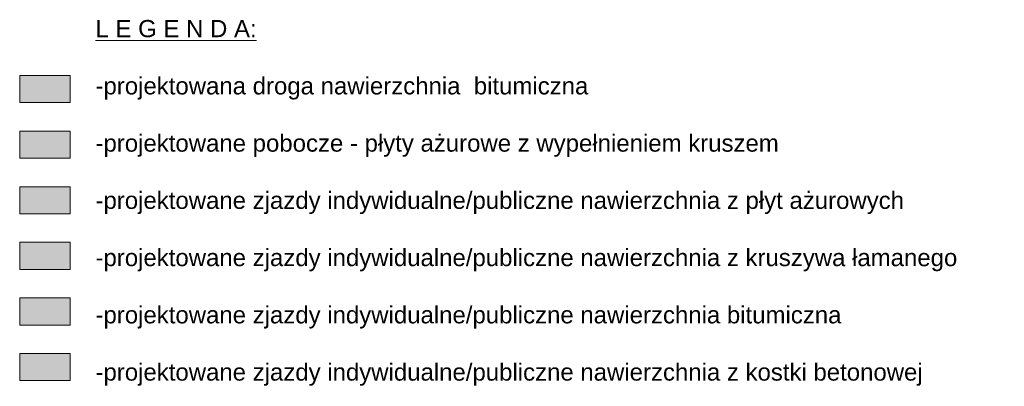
# Model space of a CAD drawing. Header units: metres. Extents: x 6551181 to 6555585, y 5935140 to 5937297.
# Tile 97 of 97: x 6555526 to 6555585, y 5935956 to 5935978. Entities that reach past the tile are written whole.
import ezdxf

# ---------------------------------------------------------------- set-up
doc = ezdxf.new("R2010")
doc.units = ezdxf.units.M
for name, color, linetype, lineweight in [('_kreskowanie chodnik', 52, 'Continuous', 0), ('_kreskowanie chodnik kostka', 60, 'Continuous', 0), ('_kreskowanie jezdnia', 8, 'Continuous', 0), ('_kreskowanie zatoka', 232, 'Continuous', 0), ('_kreskowanie zjazd', 252, 'Continuous', 0), ('_kreskowanie zjazd kostka', 190, 'Continuous', 0), ('_opis', 7, 'Continuous', 18)]:
    doc.layers.add(name, color=color, linetype=linetype, lineweight=lineweight)
doc.styles.add('marcin', font='arial.ttf')

msp = doc.modelspace()

# ---------------------------------------------------------------- hatches: boundary and pattern name
at = {"layer": '_kreskowanie chodnik'}
h = msp.add_hatch(color=223, dxfattribs=at)
h.dxf.hatch_style = 1
h.paths.add_polyline_path([(6555529.4482, 5935971.3162), (6555526.4537, 5935971.3162), (6555526.4537, 5935969.7028), (6555529.4482, 5935969.7028)])
h = msp.add_hatch(color=223, dxfattribs=at)
h.dxf.hatch_style = 1
h.paths.add_polyline_path([(6555529.4482, 5935971.3162), (6555526.4537, 5935971.3162), (6555526.4537, 5935969.7028), (6555529.4482, 5935969.7028)])
at = {"layer": '_kreskowanie chodnik kostka'}
h = msp.add_hatch(color=256, dxfattribs=at)
h.dxf.hatch_style = 1
h.paths.add_polyline_path([(6555529.4482, 5935968.0119), (6555526.4537, 5935968.0119), (6555526.4537, 5935966.3985), (6555529.4482, 5935966.3985)])
h = msp.add_hatch(color=256, dxfattribs=at)
h.dxf.hatch_style = 1
h.paths.add_polyline_path([(6555529.4482, 5935968.0119), (6555526.4537, 5935968.0119), (6555526.4537, 5935966.3985), (6555529.4482, 5935966.3985)])
at = {"layer": '_kreskowanie jezdnia'}
h = msp.add_hatch(color=253, dxfattribs=at)
h.dxf.hatch_style = 1
h.paths.add_polyline_path([(6555529.4482, 5935974.626), (6555526.4537, 5935974.626), (6555526.4537, 5935973.0125), (6555529.4482, 5935973.0125)])
h = msp.add_hatch(color=253, dxfattribs=at)
h.dxf.hatch_style = 1
h.paths.add_polyline_path([(6555529.4482, 5935974.626), (6555526.4537, 5935974.626), (6555526.4537, 5935973.0125), (6555529.4482, 5935973.0125)])
at = {"layer": '_kreskowanie zatoka'}
h = msp.add_hatch(color=256, dxfattribs=at)
h.dxf.hatch_style = 1
h.paths.add_polyline_path([(6555529.4482, 5935964.7076), (6555526.4537, 5935964.7076), (6555526.4537, 5935963.0942), (6555529.4482, 5935963.0942)])
h = msp.add_hatch(color=256, dxfattribs=at)
h.dxf.hatch_style = 1
h.paths.add_polyline_path([(6555529.4482, 5935964.7076), (6555526.4537, 5935964.7076), (6555526.4537, 5935963.0942), (6555529.4482, 5935963.0942)])
at = {"layer": '_kreskowanie zjazd'}
h = msp.add_hatch(color=256, dxfattribs=at)
h.dxf.hatch_style = 1
h.paths.add_polyline_path([(6555529.4482, 5935961.4033), (6555526.4537, 5935961.4033), (6555526.4537, 5935959.7899), (6555529.4482, 5935959.7899)])
h = msp.add_hatch(color=256, dxfattribs=at)
h.dxf.hatch_style = 1
h.paths.add_polyline_path([(6555529.4482, 5935961.4033), (6555526.4537, 5935961.4033), (6555526.4537, 5935959.7899), (6555529.4482, 5935959.7899)])
at = {"layer": '_kreskowanie zjazd kostka'}
msp.add_hatch(color=256, dxfattribs=at).paths.add_polyline_path([(6555529.4482, 5935958.099), (6555526.4537, 5935958.099), (6555526.4537, 5935956.4856), (6555529.4482, 5935956.4856)])
msp.add_hatch(color=256, dxfattribs=at).paths.add_polyline_path([(6555529.4482, 5935958.099), (6555526.4537, 5935958.099), (6555526.4537, 5935956.4856), (6555529.4482, 5935956.4856)])

# ---------------------------------------------------------------- linework, layer by layer
at = {"layer": '_opis', "linetype": 'Continuous'}
for points in [[(6555526.4537, 5935974.626), (6555529.4482, 5935974.626), (6555529.4482, 5935973.0125), (6555526.4537, 5935973.0125)], [(6555526.4537, 5935974.626), (6555529.4482, 5935974.626), (6555529.4482, 5935973.0125), (6555526.4537, 5935973.0125)], [(6555526.4537, 5935971.3162), (6555529.4482, 5935971.3162), (6555529.4482, 5935969.7028), (6555526.4537, 5935969.7028)], [(6555526.4537, 5935971.3162), (6555529.4482, 5935971.3162), (6555529.4482, 5935969.7028), (6555526.4537, 5935969.7028)], [(6555526.4537, 5935968.0119), (6555529.4482, 5935968.0119), (6555529.4482, 5935966.3985), (6555526.4537, 5935966.3985)], [(6555526.4537, 5935968.0119), (6555529.4482, 5935968.0119), (6555529.4482, 5935966.3985), (6555526.4537, 5935966.3985)], [(6555526.4537, 5935964.7076), (6555529.4482, 5935964.7076), (6555529.4482, 5935963.0942), (6555526.4537, 5935963.0942)], [(6555526.4537, 5935964.7076), (6555529.4482, 5935964.7076), (6555529.4482, 5935963.0942), (6555526.4537, 5935963.0942)], [(6555526.4537, 5935961.4033), (6555529.4482, 5935961.4033), (6555529.4482, 5935959.7899), (6555526.4537, 5935959.7899)], [(6555526.4537, 5935961.4033), (6555529.4482, 5935961.4033), (6555529.4482, 5935959.7899), (6555526.4537, 5935959.7899)], [(6555526.4537, 5935958.099), (6555529.4482, 5935958.099), (6555529.4482, 5935956.4856), (6555526.4537, 5935956.4856)], [(6555526.4537, 5935958.099), (6555529.4482, 5935958.099), (6555529.4482, 5935956.4856), (6555526.4537, 5935956.4856)]]:
    msp.add_lwpolyline(points, close=True, dxfattribs=at)

# ---------------------------------------------------------------- texts
at = {"layer": '_opis', "insert": (6555530.9641, 5935977.9217), "char_height": 0.9072, "width": 57.317884, "attachment_point": 1, "style": 'marcin'}
msp.add_mtext('\\L\\H1.125x;L E G E N D A:\\P\\P\\l-projektowana droga nawierzchnia  bitumiczna\\P\\P-projektowane pobocze - płyty ażurowe z wypełnieniem kruszem \\P\\P-projektowane zjazdy indywidualne/publiczne nawierzchnia z płyt ażurowych\\P\\P-projektowane zjazdy indywidualne/publiczne nawierzchnia z kruszywa łamanego \\P\\P-projektowane zjazdy indywidualne/publiczne nawierzchnia bitumiczna\\P\\P-projektowane zjazdy indywidualne/publiczne nawierzchnia z kostki betonowej\\P', dxfattribs=at)
msp.add_mtext('\\L\\H1.125x;L E G E N D A:\\P\\P\\l-projektowana droga nawierzchnia  bitumiczna\\P\\P-projektowane pobocze - płyty ażurowe z wypełnieniem kruszem \\P\\P-projektowane zjazdy indywidualne/publiczne nawierzchnia z płyt ażurowych\\P\\P-projektowane zjazdy indywidualne/publiczne nawierzchnia z kruszywa łamanego \\P\\P-projektowane zjazdy indywidualne/publiczne nawierzchnia bitumiczna\\P\\P-projektowane zjazdy indywidualne/publiczne nawierzchnia z kostki betonowej\\P', dxfattribs=at)

doc.saveas('drawing.dxf')
